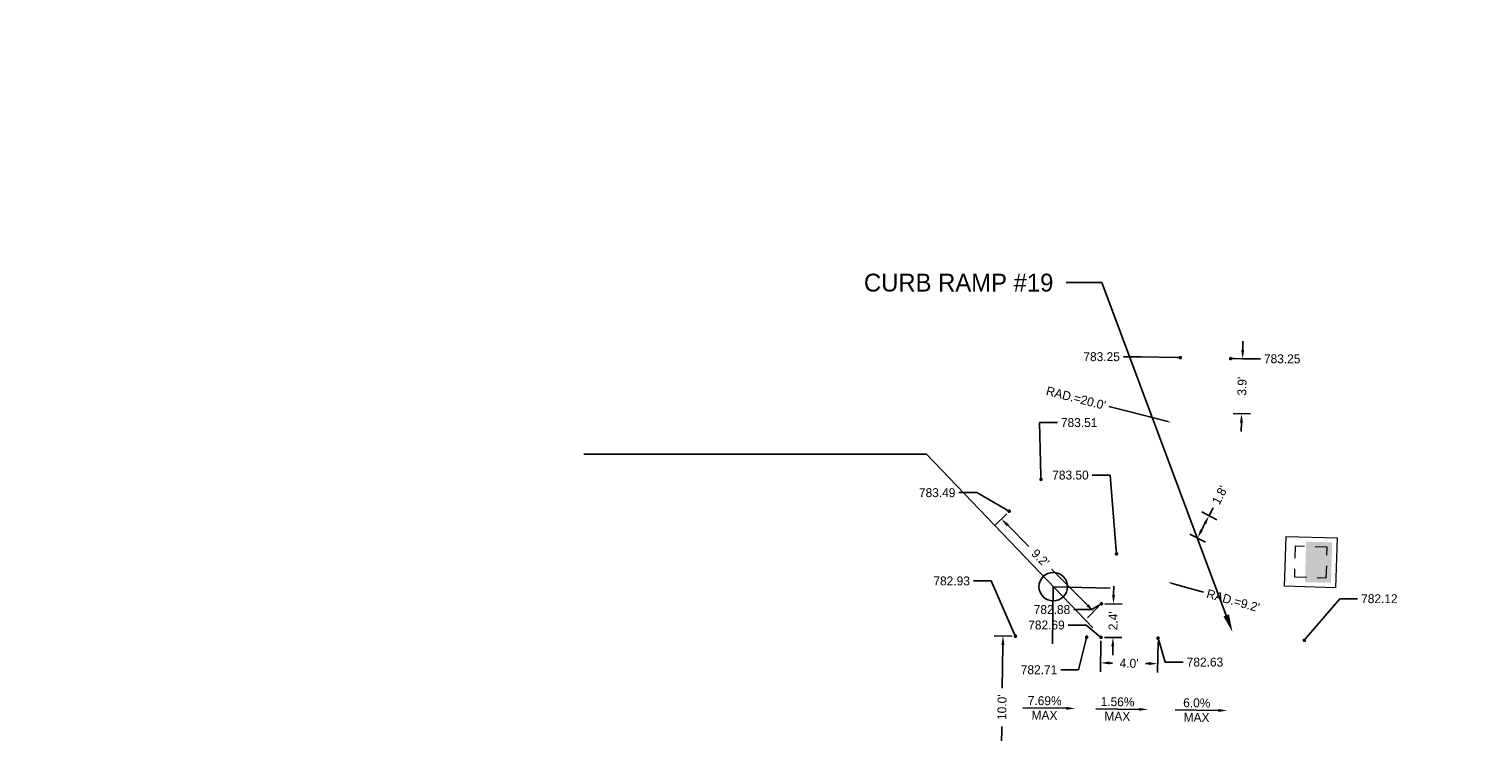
# Model space of a CAD drawing. Header units: feet. Extents: x 1384904 to 1390579, y 443400 to 444295.
# Tile 38 of 57: x 1388898 to 1389000, y 443975 to 444025. Entities that reach past the tile are written whole.
import ezdxf
from ezdxf import colors
from ezdxf.entities.mleader import LeaderData, LeaderLine
from ezdxf.math import Vec2, Vec3

# ---------------------------------------------------------------- set-up
doc = ezdxf.new("R2010")
doc.units = ezdxf.units.FT
doc.header["$MEASUREMENT"] = 0
doc.linetypes.add('drainage01', pattern=[1.6, 0.85, -0.75])
for name, color, linetype in [('DR_P_Cells', 1, 'Continuous'), ('DR_P_Storm_Sewer', 1, 'Continuous'), ('DT_P_Text', 3, 'Continuous'), ('PV_P_Text', 7, 'Continuous')]:
    doc.layers.add(name, color=color, linetype=linetype)
doc.styles.get("Standard").update_dxf_attribs({"font": 'font31.shx'})
doc.dimstyles.get("Standard").update_dxf_attribs({"dimtxt": 0.18, "dimasz": 0.18, "dimexe": 0.18, "dimexo": 0.0625, "dimgap": 0.09, "dimtad": 0, "dimtih": 1, "dimtoh": 1, "dimdec": 4, "dimzin": 0, "dimdsep": 46, "dimtxsty": 'Standard', "dimcen": 0.09, "dimadec": 0, "dimazin": 0, "dimtfac": 1, "dimtdec": 4, "dimtofl": 0, "dimtmove": 0, "dimatfit": 3, "dimfxl": 1, "dimtolj": 1, "dimtzin": 0, "dimarcsym": 0})

# ---------------------------------------------------------------- blocks, each defined once
blk = doc.blocks.new('CB3A-P')
at = {"layer": 'Defpoints', "color": 20, "linetype": 'drainage01', "lineweight": 0}
blk.add_lwpolyline([(1.08, 1.12), (-1.08, 1.12), (-1.08, -1.12), (1.08, -1.12), (1.08, 1.12)], close=True, dxfattribs=at)
at = {"layer": 'DR_P_Cells', "color": 1, "linetype": 'Continuous', "lineweight": 13, "flags": 128}
blk.add_lwpolyline([(-1.75, 1.79), (1.75, 1.79), (1.75, -1.79), (-1.75, -1.79), (-1.75, 1.79)], close=True, dxfattribs=at)
at = {"layer": 'DR_P_Cells', "color": 1, "linetype": 'Continuous', "lineweight": 0, "extrusion": (0, 0, -1)}
blk.add_solid([(1.42, 0.37), (-1.42, 0.37), (1.42, -1.46), (-1.42, -1.46)], dxfattribs=at)
blk = doc.blocks.new('_Dot')
at = {"color": 0, "linetype": 'ByBlock', "lineweight": -2}
blk.add_line((-0.5, 0), (-1, 0), dxfattribs=at)
at = {"color": 0, "linetype": 'ByBlock', "const_width": 0.5}
blk.add_lwpolyline([(-0.25, 0, 1), (0.25, 0, 1)], format="xyb", close=True, dxfattribs=at)
blk = doc.blocks.new('*D1051')
at = {"layer": 'Defpoints', "color": 0, "transparency": 16777216}
for p in [(1388966.03, 443982.05), (1388966.9, 443982.03), (1388966.75, 443972.03)]:
    blk.add_point(p, dxfattribs=at)
at = {"layer": 'PV_P_Text', "color": 0, "lineweight": -2, "transparency": 16777216}
for p, q in [((1388966.65, 443982.04), (1388965.41, 443982.05)), ((1388966.02, 443981.42), (1388965.98, 443978.38)), ((1388965.89, 443972.67), (1388965.94, 443975.71)), ((1388966.5, 443972.04), (1388965.26, 443972.06))]:
    blk.add_line(p, q, dxfattribs=at)
at = {"layer": 'PV_P_Text', "color": 0, "transparency": 16777216}
for points in [[(1388965.92, 443981.42), (1388966.13, 443981.42), (1388966.03, 443982.05)], [(1388965.79, 443972.67), (1388966, 443972.67), (1388965.89, 443972.05)]]:
    blk.add_solid(points, dxfattribs=at)
at = {"layer": 'PV_P_Text', "color": 0, "transparency": 16777216, "insert": (1388965.96, 443977.05), "char_height": 0.625, "attachment_point": 5, "rotation": 89.156}
blk.add_mtext("\\A1;10.0'", dxfattribs=at)
blk = doc.blocks.new('*D1065')
at = {"layer": 'Defpoints', "color": 0, "transparency": 16777216}
for p in [(1387895.13, 444137.12), (1387540.98, 443974.54), (1387898.95, 443973.3), (1387891.7, 443959.38), (1390194.58, 443935.45)]:
    blk.add_point(p, dxfattribs=at)
at = {"layer": 'DT_P_Text', "color": 0, "lineweight": -2, "transparency": 16777216}
for start, end in [(56.546, 80.0108), (8.0373, 33.7515)]:
    blk.add_arc((1387891.89, 443969.37), 8.07, start, end, dxfattribs=at)
at = {"layer": 'DT_P_Text', "color": 0, "transparency": 16777216}
for points in [[(1387893.27, 443977.12), (1387893.31, 443977.53), (1387892.05, 443977.44)], [(1387900.09, 443970.52), (1387899.67, 443970.49), (1387899.96, 443969.26)]]:
    blk.add_solid(points, dxfattribs=at)
at = {"layer": 'DT_P_Text', "color": 0, "transparency": 16777216, "insert": (1387897.69, 443974.98), "char_height": 1.25, "attachment_point": 5}
blk.add_mtext('\\A1;89°44\'10"', dxfattribs=at)
blk = doc.blocks.new('*D1066')
at = {"layer": 'Defpoints', "color": 0, "transparency": 16777216}
for p in [(1388170.02, 444145.73), (1387540.98, 443974.54), (1388173.06, 443969.46), (1388165.39, 443955.34), (1390194.58, 443935.45)]:
    blk.add_point(p, dxfattribs=at)
at = {"layer": 'DT_P_Text', "color": 0, "lineweight": -2, "transparency": 16777216}
for start, end in [(55.6454, 80.1702), (7.5921, 34.109)]:
    blk.add_arc((1388165.63, 443965.34), 8.5, start, end, dxfattribs=at)
at = {"layer": 'DT_P_Text', "color": 0, "transparency": 16777216}
for points in [[(1388167.06, 443973.51), (1388167.1, 443973.92), (1388165.84, 443973.84)], [(1388174.26, 443966.48), (1388173.84, 443966.45), (1388174.13, 443965.22)]]:
    blk.add_solid(points, dxfattribs=at)
at = {"layer": 'DT_P_Text', "color": 0, "transparency": 16777216, "insert": (1388171.75, 443971.23), "char_height": 1.25, "attachment_point": 5}
blk.add_mtext('\\A1;89°27\'2"', dxfattribs=at)
blk = doc.blocks.new('*D1068')
at = {"layer": 'Defpoints', "color": 0, "transparency": 16777216}
for p in [(1388548.53, 444294.6), (1387540.98, 443974.54), (1388551.28, 443965.87), (1388540.11, 443949.82), (1390194.58, 443935.45)]:
    blk.add_point(p, dxfattribs=at)
at = {"layer": 'DT_P_Text', "color": 0, "lineweight": -2, "transparency": 16777216}
for start, end in [(51.56, 82.8622), (4.8957, 37.0861)]:
    blk.add_arc((1388540.36, 443959.82), 12.48, start, end, dxfattribs=at)
at = {"layer": 'DT_P_Text', "color": 0, "transparency": 16777216}
for points in [[(1388541.89, 443972), (1388541.92, 443972.41), (1388540.66, 443972.3)], [(1388553, 443960.89), (1388552.59, 443960.88), (1388552.84, 443959.64)]]:
    blk.add_solid(points, dxfattribs=at)
at = {"layer": 'DT_P_Text', "color": 0, "transparency": 16777216, "insert": (1388549.36, 443968.47), "char_height": 1.25, "attachment_point": 5}
blk.add_mtext('\\A1;89°26\'46"', dxfattribs=at)
blk = doc.blocks.new('*D1070')
at = {"layer": 'Defpoints', "color": 0, "transparency": 16777216}
for p in [(1389005.13, 444177.18), (1387540.98, 443974.54), (1389009.17, 443958.89), (1388998.33, 443943.07), (1390194.58, 443935.45)]:
    blk.add_point(p, dxfattribs=at)
at = {"layer": 'DT_P_Text', "color": 0, "lineweight": -2, "transparency": 16777216}
for start, end in [(51.7097, 82.387), (5.1056, 36.7305)]:
    blk.add_arc((1388998.62, 443953.07), 12.04, start, end, dxfattribs=at)
at = {"layer": 'DT_P_Text', "color": 0, "transparency": 16777216}
for points in [[(1389000.2, 443964.8), (1389000.24, 443965.21), (1388998.97, 443965.11)], [(1389010.83, 443954.15), (1389010.41, 443954.13), (1389010.66, 443952.89)]]:
    blk.add_solid(points, dxfattribs=at)
at = {"layer": 'DT_P_Text', "color": 0, "transparency": 16777216, "insert": (1389007.32, 443961.4), "char_height": 1.25, "attachment_point": 5}
blk.add_mtext('\\A1;89°10\'51"', dxfattribs=at)
blk = doc.blocks.new('*D1071')
at = {"layer": 'Defpoints', "color": 0, "transparency": 16777216}
for p in [(1389529.02, 444160.85), (1387540.98, 443974.54), (1389519.6, 443952.65), (1389523.36, 443935.34), (1390194.58, 443935.45)]:
    blk.add_point(p, dxfattribs=at)
at = {"layer": 'DT_P_Text', "color": 0, "lineweight": -2, "transparency": 16777216}
for start, end in [(97.1524, 121.1449), (144.1097, 170.5654)]:
    blk.add_arc((1389523.61, 443945.34), 8.34, start, end, dxfattribs=at)
at = {"layer": 'DT_P_Text', "color": 0, "transparency": 16777216}
for points in [[(1389522.56, 443953.82), (1389522.58, 443953.41), (1389523.82, 443953.68)], [(1389515.59, 443946.68), (1389515.17, 443946.72), (1389515.27, 443945.46)]]:
    blk.add_solid(points, dxfattribs=at)
at = {"layer": 'DT_P_Text', "color": 0, "transparency": 16777216, "insert": (1389517.83, 443951.35), "char_height": 1.25, "attachment_point": 5}
blk.add_mtext('\\A1;90°35\'39"', dxfattribs=at)
blk = doc.blocks.new('*D1086')
at = {"layer": 'Defpoints', "color": 0, "transparency": 16777216}
for p in [(1388981.99, 444001.49, 1563.31), (1388982.83, 444001.47), (1388981.92, 443997.64, 1563.31)]:
    blk.add_point(p, dxfattribs=at)
at = {"layer": 'PV_P_Text', "color": 0, "lineweight": -2, "transparency": 16777216}
for p, q in [((1388982.84, 444002.1), (1388982.85, 444002.72)), ((1388982.24, 444001.49), (1388983.45, 444001.46)), ((1388982.17, 443997.63), (1388983.38, 443997.61)), ((1388982.74, 443997), (1388982.73, 443996.37))]:
    blk.add_line(p, q, dxfattribs=at)
at = {"layer": 'PV_P_Text', "color": 0, "transparency": 16777216}
for points in [[(1388982.73, 444002.1), (1388982.94, 444002.1), (1388982.83, 444001.47)], [(1388982.64, 443997), (1388982.85, 443997), (1388982.75, 443997.62)]]:
    blk.add_solid(points, dxfattribs=at)
at = {"layer": 'PV_P_Text', "color": 0, "transparency": 16777216, "insert": (1388982.79, 443999.55), "char_height": 0.625, "attachment_point": 5, "rotation": 88.9522}
blk.add_mtext("\\A1;3.9'", dxfattribs=at)
blk = doc.blocks.new('*D1087')
at = {"layer": 'Defpoints', "color": 0, "transparency": 16777216}
for p in [(1388972.93, 443984.3, 2346.11), (1388973.77, 443984.29), (1388972.9, 443981.95, 2346.11)]:
    blk.add_point(p, dxfattribs=at)
at = {"layer": 'PV_P_Text', "color": 0, "lineweight": -2, "transparency": 16777216}
for p, q in [((1388973.78, 443984.91), (1388973.79, 443985.54)), ((1388973.18, 443984.3), (1388974.39, 443984.28)), ((1388973.15, 443981.95), (1388974.36, 443981.93)), ((1388973.73, 443981.31), (1388973.72, 443980.69))]:
    blk.add_line(p, q, dxfattribs=at)
at = {"layer": 'PV_P_Text', "color": 0, "transparency": 16777216}
for points in [[(1388973.68, 443984.92), (1388973.88, 443984.91), (1388973.77, 443984.29)], [(1388973.62, 443981.32), (1388973.83, 443981.31), (1388973.74, 443981.94)]]:
    blk.add_solid(points, dxfattribs=at)
at = {"layer": 'PV_P_Text', "color": 0, "transparency": 16777216, "insert": (1388973.75, 443983.11), "char_height": 0.625, "attachment_point": 5, "rotation": 89.156}
blk.add_mtext("\\A1;2.4'", dxfattribs=at)
blk = doc.blocks.new('*D1085')
at = {"layer": 'Defpoints', "color": 0, "transparency": 16777216}
for p in [(1388972.9, 443981.95, 1563.31), (1388976.9, 443981.89, 1563.31), (1388976.87, 443980.1)]:
    blk.add_point(p, dxfattribs=at)
at = {"layer": 'PV_P_Text', "color": 0, "lineweight": -2, "transparency": 16777216}
for p, q in [((1388972.9, 443981.7), (1388972.86, 443979.54)), ((1388976.9, 443981.64), (1388976.86, 443979.48)), ((1388973.5, 443980.15), (1388973.71, 443980.15)), ((1388976.25, 443980.11), (1388976.03, 443980.11))]:
    blk.add_line(p, q, dxfattribs=at)
at = {"layer": 'PV_P_Text', "color": 0, "transparency": 16777216}
for points in [[(1388973.5, 443980.26), (1388973.5, 443980.05), (1388972.87, 443980.16)], [(1388976.25, 443980.22), (1388976.25, 443980.01), (1388976.87, 443980.1)]]:
    blk.add_solid(points, dxfattribs=at)
at = {"layer": 'PV_P_Text', "color": 0, "transparency": 16777216, "insert": (1388974.87, 443980.13), "char_height": 0.625, "attachment_point": 5, "rotation": 359.156}
blk.add_mtext("\\A1;4.0'", dxfattribs=at)
blk = doc.blocks.new('*D1088')
at = {"layer": 'Defpoints', "color": 0, "transparency": 16777216}
for p in [(1388979.73, 443990.87, 1563.31), (1388980.48, 443990.48), (1388978.92, 443989.31, 1563.31)]:
    blk.add_point(p, dxfattribs=at)
at = {"layer": 'PV_P_Text', "color": 0, "lineweight": -2, "transparency": 16777216}
for p, q in [((1388979.96, 443990.75), (1388981.03, 443990.19)), ((1388980.48, 443990.48), (1388980.77, 443991.03)), ((1388979.95, 443989.47), (1388980.19, 443989.93)), ((1388979.14, 443989.19), (1388980.22, 443988.63))]:
    blk.add_line(p, q, dxfattribs=at)
at = {"layer": 'PV_P_Text', "color": 0, "transparency": 16777216}
for points in [[(1388980.1, 443989.97), (1388980.28, 443989.88), (1388980.48, 443990.48)], [(1388979.86, 443989.52), (1388980.05, 443989.42), (1388979.67, 443988.92)]]:
    blk.add_solid(points, dxfattribs=at)
at = {"layer": 'PV_P_Text', "color": 0, "transparency": 16777216, "insert": (1388981.23, 443991.92), "char_height": 0.625, "attachment_point": 5, "rotation": 62.418}
blk.add_mtext("\\A1;1.8'", dxfattribs=at)
blk = doc.blocks.new('*D1089')
at = {"layer": 'Defpoints', "color": 0, "transparency": 16777216}
for p in [(1388966.46, 443990.79, 1563.31), (1388972.93, 443984.3, 1563.31), (1388972.39, 443983.76)]:
    blk.add_point(p, dxfattribs=at)
at = {"layer": 'PV_P_Text', "color": 0, "lineweight": -2, "transparency": 16777216}
for p, q in [((1388966.29, 443990.61), (1388965.48, 443989.81)), ((1388966.36, 443989.81), (1388967.85, 443988.31)), ((1388971.95, 443984.2), (1388969.44, 443986.72)), ((1388972.76, 443984.13), (1388971.95, 443983.32))]:
    blk.add_line(p, q, dxfattribs=at)
at = {"layer": 'PV_P_Text', "color": 0, "transparency": 16777216}
for points in [[(1388966.44, 443989.88), (1388966.29, 443989.73), (1388965.92, 443990.25)], [(1388972.02, 443984.28), (1388971.88, 443984.13), (1388972.39, 443983.76)]]:
    blk.add_solid(points, dxfattribs=at)
at = {"layer": 'PV_P_Text', "color": 0, "transparency": 16777216, "insert": (1388968.65, 443987.52), "char_height": 0.625, "attachment_point": 5, "rotation": 314.9317}
blk.add_mtext("\\A1;9.2'", dxfattribs=at)

msp = doc.modelspace()

# ---------------------------------------------------------------- linework, layer by layer
at = {"layer": 'DT_P_Text'}
for points in [[(1388936.63729, 443994.7873), (1388960.66394, 443994.7873)], [(1388972.31816, 443982.61158), (1388960.66394, 443994.7873)], [(1388973.55061, 443985.38511), (1388969.5523, 443985.50121), (1388969.49337, 443981.50164)]]:
    msp.add_lwpolyline(points, dxfattribs=at)
msp.add_circle((1388969.5523, 443985.50121), 1, dxfattribs=at)
at = {"layer": 'PV_P_Text', "linetype": 'ByBlock', "lineweight": -2}
for points in [[(1388970.46162, 443976.97378), (1388967.43193, 443977.01842)], [(1388975.56885, 443976.90309), (1388972.53916, 443976.94772)], [(1388981.12319, 443976.82429), (1388978.0935, 443976.86893)]]:
    msp.add_lwpolyline(points, dxfattribs=at)
at = {"layer": 'PV_P_Text'}
for points in [[(1388970.46315, 443977.07794), (1388971.08655, 443976.96458), (1388970.46009, 443976.86963)], [(1388975.57039, 443977.00724), (1388976.19379, 443976.89388), (1388975.56732, 443976.79893)], [(1388981.12473, 443976.92845), (1388981.74813, 443976.81509), (1388981.12166, 443976.72014)]]:
    msp.add_solid(points, dxfattribs=at)

# ---------------------------------------------------------------- block references
at = {"layer": 'DR_P_Storm_Sewer', "color": 1, "rotation": 88.33668769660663}
msp.add_blockref('CB3A-P', (1388987.61002, 443987.22779, 782.637), dxfattribs=at)

# ---------------------------------------------------------------- texts
at = {"layer": 'PV_P_Text', "char_height": 0.625, "attachment_point": 5, "rotation": 359.1559594}
for s, insert in [('7.69%', (1388968.95423, 443977.50242)), ('1.56%', (1388974.06147, 443977.43172)), ('6.0%', (1388979.61581, 443977.35293)), ('MAX', (1388968.93932, 443976.48978)), ('MAX', (1388974.04655, 443976.41909)), ('MAX', (1388979.60089, 443976.34029))]:
    msp.add_mtext(s, dxfattribs=dict(at, insert=insert))

# ---------------------------------------------------------------- dimensions: what is measured, and where the dimension line sits
at = {"layer": 'DT_P_Text'}
for base, line2, picture, middle in [((1388551.27813, 443965.86722), ((1388540.11322, 443949.82405), (1388548.52762, 444294.60374)), '*D1068', (1388549.35503, 443968.47325)), ((1389009.16818, 443958.8865), ((1388998.33294, 443943.07455), (1389005.1309, 444177.17687)), '*D1070', (1389007.32318, 443961.39682)), ((1389519.59746, 443952.65059), ((1389523.36155, 443935.33874), (1389529.02312, 444160.85051)), '*D1071', (1389517.83048, 443951.35217)), ((1388173.06391, 443969.45743), ((1388165.38689, 443955.34459), (1388170.01841, 444145.72851)), '*D1066', (1388171.75473, 443971.23141)), ((1387898.94504, 443973.29609), ((1387891.69628, 443959.37596), (1387895.13342, 444137.11607)), '*D1065', (1387897.69389, 443974.98408))]:
    dim = msp.add_angular_dim_2l(base=base, line1=((1387540.978, 443974.544), (1390194.57763, 443935.45023)), line2=line2, dimstyle='Standard', override={"dimscale": 10, "dimtxt": 0.125, "dimasz": 0.125, "dimgap": 0.05, "dimaunit": 1, "dimadec": 3}, dxfattribs=at)
    dim.commit()
    dim.dimension.update_dxf_attribs({"geometry": picture, "text_midpoint": middle})
at = {"layer": 'PV_P_Text'}
for p1, p2, distance, picture, middle in [((1388981.91893, 443997.63837), (1388981.98938, 444001.48991), -0.83576, '*D1086', (1388982.78978, 443999.54886, -1563.311)), ((1388978.919, 443989.30899), (1388979.73447, 443990.87004), -0.84207, '*D1088', (1388981.23394, 443991.92178, -1563.311)), ((1388972.89914, 443981.95152), (1388972.93377, 443984.30221), -0.83635, '*D1087', (1388973.75271, 443983.11455, -2346.11076)), ((1388966.75238, 443972.03388), (1388966.89969, 443982.0328), 0.86736, '*D1051', (1388965.95877, 443977.04612))]:
    dim = msp.add_aligned_dim(p1=p1, p2=p2, distance=distance, text="<>'", dimstyle='Standard', override={"dimscale": 5, "dimtxt": 0.125, "dimasz": 0.125, "dimexe": 0.125, "dimexo": 0.05, "dimgap": 0.05, "dimtih": 0, "dimtoh": 0, "dimdec": 1}, dxfattribs=at)
    dim.commit()
    dim.dimension.update_dxf_attribs({"geometry": picture, "text_midpoint": middle})
for base, p1, p2, angle, picture, middle in [((1388972.39187, 443983.7616, -1563.311), (1388966.46299, 443990.78844), (1388972.93377, 443984.30221), 314.9316725, '*D1089', (1388968.64659, 443987.51582, -1563.311)), ((1388976.87233, 443980.1025, -1563.311), (1388972.89914, 443981.95152), (1388976.89871, 443981.8926), 359.1559594, '*D1085', (1388974.87255, 443980.13196, -1563.311))]:
    dim = msp.add_linear_dim(base=base, p1=p1, p2=p2, angle=angle, text="<>'", dimstyle='Standard', override={"dimscale": 5, "dimtxt": 0.125, "dimasz": 0.125, "dimexe": 0.125, "dimexo": 0.05, "dimgap": 0.05, "dimtih": 0, "dimtoh": 0, "dimdec": 1}, dxfattribs=at)
    dim.commit()
    dim.dimension.update_dxf_attribs({"geometry": picture, "text_midpoint": middle, "dimtype": 161})

# ---------------------------------------------------------------- leaders
at = {"layer": 'DT_P_Text'}
ml = msp.add_multileader_mtext('Standard', dxfattribs=at)
ml.set_content('CURB RAMP #19', color=256)
ml.set_leader_properties()
ml.build(insert=Vec2(0, 0))
ml.multileader.update_dxf_attribs({"text_right_attachment_type": 2, "dogleg_length": 0.25, "arrow_head_size": 1.25, "scale": 10})
ctx = ml.context
ctx.base_point, ctx.scale, ctx.char_height, ctx.arrow_head_size, ctx.landing_gap_size, ctx.plane_origin = Vec3(1388954.75472, 444006.81493), 10, 1.25, 1.25, 0.9, Vec3(1388982.11889, 443982.31575)
ctx.right_attachment, ctx.text_align_type = 2, 2
notes = []
notes.append((ctx, [(0, (1, 1, 0), (1388972.96345, 444006.81493), (-1, 0), 2.5, [(0, [(1388982.11889, 443982.31575)], 0, [])])]))
ctx.mtext.insert, ctx.mtext.alignment, ctx.mtext.flow_direction = Vec3(1388969.56345, 444007.43993), 3, 5
at = {"layer": 'PV_P_Text'}
ml = msp.add_multileader_mtext('Standard', dxfattribs=at)
ml.set_content('783.25', color=256)
ml.set_leader_properties()
ml.set_arrow_properties(name='DOT')
ml.build(insert=Vec2(0, 0))
ml.multileader.update_dxf_attribs({"text_right_attachment_type": 2, "dogleg_length": 0.25, "arrow_head_size": 0.25, "scale": 5})
ctx = ml.context
ctx.base_point, ctx.scale, ctx.char_height, ctx.arrow_head_size, ctx.landing_gap_size, ctx.plane_origin = Vec3(1388970.94105, 444001.62319), 5, 0.625, 0.25, 0.25, Vec3(1388976.51963, 443999.26673)
ctx.right_attachment, ctx.text_align_type = 2, 2
notes.append((ctx, [(0, (1, 1, 0), (1388975.72181, 444001.62319), (-1, 0), 1.25, [(0, [(1388978.45752, 444001.55451)], 0, [])])]))
ctx.mtext.insert, ctx.mtext.alignment, ctx.mtext.flow_direction = Vec3(1388974.22181, 444001.93569), 3, 5
ml = msp.add_multileader_mtext('Standard', dxfattribs=at)
ml.set_content('783.25', color=256)
ml.set_leader_properties()
ml.set_arrow_properties(name='DOT')
ml.build(insert=Vec2(0, 0))
ml.multileader.update_dxf_attribs({"text_right_attachment_type": 2, "dogleg_length": 0.25, "arrow_head_size": 0.25, "scale": 5})
ctx = ml.context
ctx.base_point, ctx.scale, ctx.char_height, ctx.arrow_head_size, ctx.landing_gap_size, ctx.plane_origin = Vec3(1388984.075, 444001.47463), 5, 0.625, 0.25, 0.25, Vec3(1388981.98938, 444001.48991)
ctx.right_attachment = 2
notes.append((ctx, [(1, (1, 1, 0), (1388982.825, 444001.47463), (1, 0), 1.25, [(0, [(1388981.98938, 444001.48991)], 0, [])])]))
ctx.mtext.insert, ctx.mtext.flow_direction = Vec3(1388984.325, 444001.78713), 5
ml = msp.add_multileader_mtext('Standard', dxfattribs=at)
ml.set_content("RAD.=20.0'", color=256)
ml.set_leader_properties()
ml.build(insert=Vec2(0, 0))
ml.multileader.update_dxf_attribs({"text_right_attachment_type": 2, "dogleg_length": 0.25, "arrow_head_size": 0.25, "scale": 5})
ctx = ml.context
ctx.base_point, ctx.scale, ctx.char_height, ctx.arrow_head_size, ctx.landing_gap_size, ctx.plane_origin, ctx.plane_x_axis, ctx.plane_y_axis = Vec3(1388968.10787, 443999.50513), 5, 0.625, 0.25, 0.25, Vec3(1388985.02135, 443988.63041), Vec3(0.968565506, -0.24875864), Vec3(0.24875864, 0.968565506)
ctx.right_attachment, ctx.text_align_type = 2, 2
notes.append((ctx, [(1, (1, 1, 0), (1388974.66971, 443997.81984), (-0.968565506, 0.24875864), 1.25, [(0, [(1388977.83341, 443997.0073)], 0, [])])]))
ctx.mtext.insert, ctx.mtext.text_direction, ctx.mtext.rotation, ctx.mtext.alignment, ctx.mtext.flow_direction = Vec3(1388973.29459, 443998.49565), Vec3(0.968565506, -0.24875864), 6.031786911, 3, 5
ml = msp.add_multileader_mtext('Standard', dxfattribs=at)
ml.set_content('783.51', color=256)
ml.set_leader_properties()
ml.set_arrow_properties(name='DOT')
ml.build(insert=Vec2(0, 0))
ml.multileader.update_dxf_attribs({"text_right_attachment_type": 2, "dogleg_length": 0.25, "arrow_head_size": 0.25, "scale": 5})
ctx = ml.context
ctx.base_point, ctx.scale, ctx.char_height, ctx.arrow_head_size, ctx.landing_gap_size, ctx.plane_origin = Vec3(1388969.84236, 443997.00481), 5, 0.625, 0.25, 0.25, Vec3(1388968.69765, 443993.01777)
ctx.right_attachment = 2
notes.append((ctx, [(1, (1, 1, 0), (1388968.59236, 443997.00481), (1, 0), 1.25, [(0, [(1388968.69765, 443993.01777)], 0, [])])]))
ctx.mtext.insert, ctx.mtext.flow_direction = Vec3(1388970.09236, 443997.31731), 5
ml = msp.add_multileader_mtext('Standard', dxfattribs=at)
ml.set_content('783.50', color=256)
ml.set_leader_properties()
ml.set_arrow_properties(name='DOT')
ml.build(insert=Vec2(0, 0))
ml.multileader.update_dxf_attribs({"text_right_attachment_type": 2, "dogleg_length": 0.25, "arrow_head_size": 0.25, "scale": 5})
ctx = ml.context
ctx.base_point, ctx.scale, ctx.char_height, ctx.arrow_head_size, ctx.landing_gap_size, ctx.plane_origin = Vec3(1388968.72781, 443993.32599), 5, 0.625, 0.25, 0.25, Vec3(1388975.18874, 443987.77645)
ctx.right_attachment, ctx.text_align_type = 2, 2
notes.append((ctx, [(0, (1, 1, 0), (1388973.53833, 443993.32599), (-1, 0), 1.25, [(0, [(1388973.98889, 443987.79537)], 0, [])])]))
ctx.mtext.insert, ctx.mtext.alignment, ctx.mtext.flow_direction = Vec3(1388972.03833, 443993.63849), 3, 5
ml = msp.add_multileader_mtext('Standard', dxfattribs=at)
ml.set_content('783.49', color=256)
ml.set_leader_properties()
ml.set_arrow_properties(name='DOT')
ml.build(insert=Vec2(0, 0))
ml.multileader.update_dxf_attribs({"text_right_attachment_type": 2, "dogleg_length": 0.25, "arrow_head_size": 0.25, "scale": 5})
ctx = ml.context
ctx.base_point, ctx.scale, ctx.char_height, ctx.arrow_head_size, ctx.landing_gap_size, ctx.plane_origin = Vec3(1388959.4032, 443992.09075), 5, 0.625, 0.25, 0.25, Vec3(1388966.46299, 443990.78844)
ctx.right_attachment, ctx.text_align_type = 2, 2
notes.append((ctx, [(0, (1, 1, 0), (1388964.19387, 443992.09075), (-1, 0), 1.25, [(0, [(1388966.46299, 443990.78844)], 0, [])])]))
ctx.mtext.insert, ctx.mtext.alignment, ctx.mtext.flow_direction = Vec3(1388962.69387, 443992.40325), 3, 5
ml = msp.add_multileader_mtext('Standard', dxfattribs=at)
ml.set_content('782.93', color=256)
ml.set_leader_properties()
ml.set_arrow_properties(name='DOT')
ml.build(insert=Vec2(0, 0))
ml.multileader.update_dxf_attribs({"text_right_attachment_type": 2, "dogleg_length": 0.25, "arrow_head_size": 0.25, "scale": 5})
ctx = ml.context
ctx.base_point, ctx.scale, ctx.char_height, ctx.arrow_head_size, ctx.landing_gap_size, ctx.plane_origin = Vec3(1388960.42381, 443985.90555), 5, 0.625, 0.25, 0.25, Vec3(1388966.89969, 443982.0328)
ctx.right_attachment, ctx.text_align_type = 2, 2
notes.append((ctx, [(0, (1, 1, 0), (1388965.20952, 443985.90555), (-1, 0), 1.25, [(0, [(1388966.89969, 443982.0328)], 0, [])])]))
ctx.mtext.insert, ctx.mtext.alignment, ctx.mtext.flow_direction = Vec3(1388963.70952, 443986.21805), 3, 5
ml = msp.add_multileader_mtext('Standard', dxfattribs=at)
ml.set_content("RAD.=9.2'", color=256)
ml.set_leader_properties()
ml.build(insert=Vec2(0, 0))
ml.multileader.update_dxf_attribs({"text_right_attachment_type": 2, "dogleg_length": 0.25, "arrow_head_size": 0.25, "scale": 5})
ctx = ml.context
ctx.base_point, ctx.scale, ctx.char_height, ctx.arrow_head_size, ctx.landing_gap_size, ctx.plane_origin, ctx.plane_x_axis, ctx.plane_y_axis = Vec3(1388980.0891, 443985.11142), 5, 0.625, 0.25, 0.25, Vec3(1388979.93395, 443976.75572), Vec3(0.962644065, -0.27077002), Vec3(0.27077002, 0.962644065)
ctx.right_attachment = 2
notes.append((ctx, [(0, (1, 1, 0), (1388978.88579, 443985.44988), (0.962644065, -0.27077002), 1.25, [(0, [(1388977.58647, 443985.81536)], 0, [])])]))
ctx.mtext.insert, ctx.mtext.text_direction, ctx.mtext.rotation, ctx.mtext.flow_direction = Vec3(1388980.41437, 443985.34456), Vec3(0.962644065, -0.27077002), 6.008992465, 5
ml = msp.add_multileader_mtext('Standard', dxfattribs=at)
ml.set_content('782.88', color=256)
ml.set_leader_properties()
ml.set_arrow_properties(name='DOT')
ml.build(insert=Vec2(0, 0))
ml.multileader.update_dxf_attribs({"text_right_attachment_type": 2, "dogleg_length": 0.25, "arrow_head_size": 0.25, "scale": 5})
ctx = ml.context
ctx.base_point, ctx.scale, ctx.char_height, ctx.arrow_head_size, ctx.landing_gap_size, ctx.plane_origin = Vec3(1388967.49466, 443983.89573), 5, 0.625, 0.25, 0.25, Vec3(1388974.13362, 443984.28329)
ctx.right_attachment, ctx.text_align_type = 2, 2
notes.append((ctx, [(0, (1, 1, 0), (1388972.2407, 443983.89573), (-1, 0), 1.25, [(0, [(1388972.93377, 443984.30221)], 0, [])])]))
ctx.mtext.insert, ctx.mtext.alignment, ctx.mtext.flow_direction = Vec3(1388970.7407, 443984.20823), 3, 5
ml = msp.add_multileader_mtext('Standard', dxfattribs=at)
ml.set_content('782.12', color=256)
ml.set_leader_properties()
ml.set_arrow_properties(name='DOT')
ml.build(insert=Vec2(0, 0))
ml.multileader.update_dxf_attribs({"text_right_attachment_type": 2, "dogleg_length": 0.25, "arrow_head_size": 0.25, "scale": 5})
ctx = ml.context
ctx.base_point, ctx.scale, ctx.char_height, ctx.arrow_head_size, ctx.landing_gap_size, ctx.plane_origin = Vec3(1388990.88777, 443984.65873), 5, 0.625, 0.25, 0.25, Vec3(1388991.4947, 443981.66528)
ctx.right_attachment = 2
notes.append((ctx, [(1, (1, 1, 0), (1388989.63777, 443984.65873), (1, 0), 1.25, [(0, [(1388987.15527, 443981.7415)], 0, [])])]))
ctx.mtext.insert, ctx.mtext.flow_direction = Vec3(1388991.13777, 443984.97123), 5
ml = msp.add_multileader_mtext('Standard', dxfattribs=at)
ml.set_content('782.69', color=256)
ml.set_leader_properties()
ml.set_arrow_properties(name='DOT')
ml.build(insert=Vec2(0, 0))
ml.multileader.update_dxf_attribs({"text_right_attachment_type": 2, "dogleg_length": 0.25, "arrow_head_size": 0.25, "scale": 5})
ctx = ml.context
ctx.base_point, ctx.scale, ctx.char_height, ctx.arrow_head_size, ctx.landing_gap_size, ctx.plane_origin = Vec3(1388967.0797, 443982.81424), 5, 0.625, 0.25, 0.25, Vec3(1388972.89914, 443981.95152)
ctx.right_attachment, ctx.text_align_type = 2, 2
notes.append((ctx, [(0, (1, 1, 0), (1388971.8555, 443982.81424), (-1, 0), 1.25, [(0, [(1388972.89914, 443981.95152)], 0, [])])]))
ctx.mtext.insert, ctx.mtext.alignment, ctx.mtext.flow_direction = Vec3(1388970.3555, 443983.12674), 3, 5
ml = msp.add_multileader_mtext('Standard', dxfattribs=at)
ml.set_content('782.71', color=256)
ml.set_leader_properties()
ml.set_arrow_properties(name='DOT')
ml.build(insert=Vec2(0, 0))
ml.multileader.update_dxf_attribs({"text_right_attachment_type": 2, "dogleg_length": 0.25, "arrow_head_size": 0.25, "scale": 5})
ctx = ml.context
ctx.base_point, ctx.scale, ctx.char_height, ctx.arrow_head_size, ctx.landing_gap_size, ctx.plane_origin = Vec3(1388966.7916, 443979.68035), 5, 0.625, 0.25, 0.25, Vec3(1388973.09905, 443981.94378)
ctx.right_attachment, ctx.text_align_type = 2, 2
notes.append((ctx, [(0, (1, 1, 0), (1388971.33425, 443979.68035), (-1, 0), 1.25, [(0, [(1388971.8992, 443981.9627)], 0, [])])]))
ctx.mtext.insert, ctx.mtext.alignment, ctx.mtext.flow_direction = Vec3(1388969.83425, 443979.99285), 3, 5
ml = msp.add_multileader_mtext('Standard', dxfattribs=at)
ml.set_content('782.63', color=256)
ml.set_leader_properties()
ml.set_arrow_properties(name='DOT')
ml.build(insert=Vec2(0, 0))
ml.multileader.update_dxf_attribs({"text_right_attachment_type": 2, "dogleg_length": 0.25, "arrow_head_size": 0.25, "scale": 5})
ctx = ml.context
ctx.base_point, ctx.scale, ctx.char_height, ctx.arrow_head_size, ctx.landing_gap_size, ctx.plane_origin = Vec3(1388978.66123, 443980.21591), 5, 0.625, 0.25, 0.25, Vec3(1388976.89871, 443981.8926)
ctx.right_attachment = 2
notes.append((ctx, [(1, (1, 1, 0), (1388977.41123, 443980.21591), (1, 0), 1.25, [(0, [(1388976.89871, 443981.8926)], 0, [])])]))
ctx.mtext.insert, ctx.mtext.flow_direction = Vec3(1388978.91123, 443980.52841), 5
for ctx, leaders in notes:
    for number, flags, end, landing, length, lines in leaders:
        leader = LeaderData()
        leader.index, (leader.has_last_leader_line, leader.has_dogleg_vector, leader.attachment_direction) = number, flags
        leader.last_leader_point, leader.dogleg_vector, leader.dogleg_length = Vec3(end), Vec3(landing), length
        for number, points, colour, breaks in lines:
            line = LeaderLine()
            line.index, line.vertices, line.color, line.breaks = number, Vec3.list(points), colors.encode_raw_color(colour), breaks
            leader.lines.append(line)
        ctx.leaders.append(leader)

doc.saveas('drawing.dxf')
